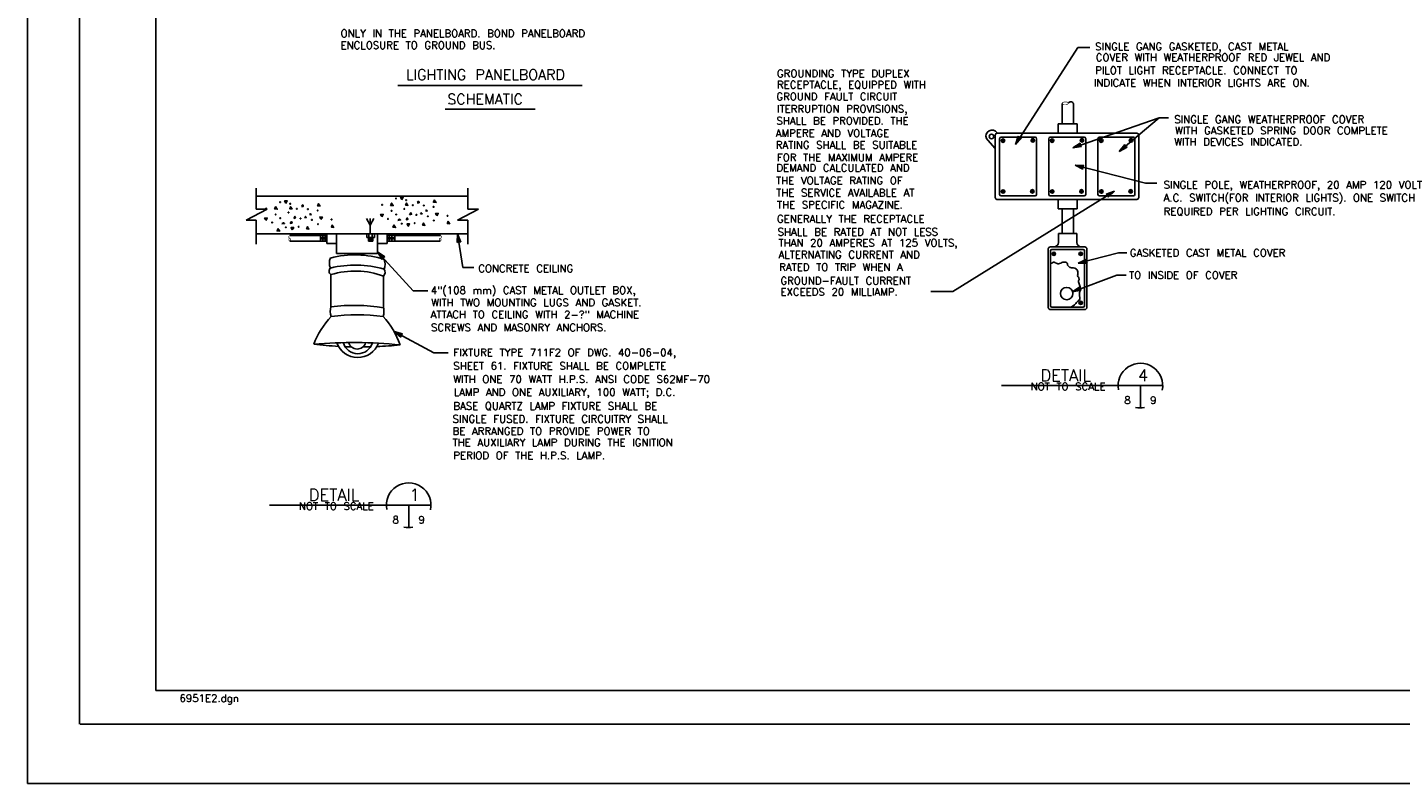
# Model space of a CAD drawing. Extents: x -21 to 1164, y -17 to 483.
# Tile 1 of 14: x -21 to 2, y -17 to -4. Entities that reach past the tile are written whole.
import ezdxf
from ezdxf.enums import TextEntityAlignment as Align

# ---------------------------------------------------------------- set-up
doc = ezdxf.new("R2010")
doc.units = 0
doc.header["$MEASUREMENT"] = 0
doc.layers.add('LETTERING', color=7, linetype='CONTINUOUS')
doc.layers.add('OUTLINE', color=7, linetype='CONTINUOUS')
doc.styles.add('TXT_SHX', font='txt.shx')

# ---------------------------------------------------------------- blocks, each defined once
blk = doc.blocks.new('CONC')
at = {"layer": 'LETTERING', "color": 24, "linetype": 'CONTINUOUS'}
blk.add_line((-0.00075, 0.00179), (-0.00046, 0.002), dxfattribs=at)
for points in [[(-0.00346, 0.00229), (-0.00367, 0.00267), (-0.00321, 0.00267), (-0.00346, 0.00221)], [(-0.00521, 0.00167), (-0.00542, 0.00125), (-0.00496, 0.00121), (-0.00529, 0.00167)], [(-0.00258, 0.00171), (-0.00279, 0.00129), (-0.00237, 0.00125), (-0.00271, 0.00171)], [(-0.00046, 0.002), (-0.00042, 0.00171), (-0.00075, 0.00171)], [(0.00067, 0.00033), (0.00087, 0.00042), (0.00096, 0.00021), (0.00067, 0.00029)], [(0.00229, 0.00221), (0.00208, 0.00179), (0.00254, 0.00175), (0.00221, 0.00221)], [(-0.00696, -0.00067), (-0.00717, -0.00033), (-0.00671, -0.00033), (-0.00696, -0.00075)], [(-0.00479, -0.00217), (-0.005, -0.00258), (-0.00454, -0.00263), (-0.00487, -0.00217)], [(-0.00408, -0.00129), (-0.00387, -0.00117), (-0.00367, -0.00129), (-0.00417, -0.00137)], [(-0.00233, -0.00237), (-0.00254, -0.002), (-0.00208, -0.002), (-0.00233, -0.00242)], [(-0.00021, -0.00021), (-0.00004, -0.00004), (0.00013, -0.00021), (-0.00017, -0.00025)], [(0.00038, -0.00179), (0.00017, -0.00221), (0.00058, -0.00225), (0.00029, -0.00179)], [(0.00267, -0.0005), (0.00246, -0.00017), (0.00292, -0.00017), (0.00267, -0.00058)], [(0.00471, -0.0015), (0.0045, -0.00192), (0.00492, -0.00196), (0.00458, -0.0015)]]:
    blk.add_lwpolyline(points, dxfattribs=at)
for points in [[(-0.00271, -0.00129), (-0.0025, -0.00096), (-0.00237, -0.00121)], [(-0.00208, -0.00042), (-0.00187, -0.00004), (-0.00175, -0.00029)]]:
    blk.add_lwpolyline(points, close=True, dxfattribs=at)
for centre in [(-0.00447, 0.00245), (-0.0069, 0.00134), (-0.00524, 0.00029), (-0.003, 0.00063), (-0.00269, 0.00217), (-0.00153, 0.00127), (0.0004, 0.00122), (0.00211, 0.00098), (-0.00587, -0.00112), (-0.00444, -0.00035), (-0.00346, -0.00196), (-0.00121, -0.00186), (-0.0009, -0.00042), (0.0011, -0.00066), (0.00216, -0.0014), (0.00454, -0.00059)]:
    blk.add_circle(centre, 0.0000677, dxfattribs=at)
blk = doc.blocks.new('LT3')
at = {"layer": 'OUTLINE', "color": 24, "linetype": 'CONTINUOUS'}
for p, q in [((0, 0), (-0.0015, 0.00032)), ((-0.00135, 0), (-0.0015, 0.00032)), ((0, 0), (-0.0015, -0.00032)), ((-0.0015, -0.00032), (-0.00135, 0)), ((-0.00039, 0), (-0.00136, 0.00021)), ((-0.00127, 0), (-0.00136, 0.00021)), ((-0.00039, 0), (-0.00136, -0.00021)), ((-0.00136, -0.00021), (-0.00127, 0)), ((-0.00076, 0), (-0.00123, 0.00009)), ((-0.00119, 0), (-0.00123, 0.00009)), ((-0.00076, 0), (-0.00123, -0.0001)), ((-0.00123, -0.0001), (-0.00119, 0))]:
    blk.add_line(p, q, dxfattribs=at)

msp = doc.modelspace()

# ---------------------------------------------------------------- linework, layer by layer
at = {"layer": 'OUTLINE', "color": 7, "linetype": 'CONTINUOUS'}
for p, q in [((-21.105, -16.742), (-21.105, 13.258)), ((-20.23, -15.746), (-20.23, 12.258)), ((-18.952, -15.18), (-18.952, 11.693)), ((-3.469, -4.382), (-4.517, -6.01)), ((-3.469, -4.382), (-3.268, -4.382)), ((-14.888, -5.019), (-11.792, -5.019)), ((-14.093, -5.415), (-12.584, -5.415)), ((-3.733, -5.66), (-3.733, -5.321)), ((-3.545, -5.66), (-3.545, -5.321)), ((-3.801, -5.821), (-3.801, -5.66)), ((-3.801, -5.66), (-3.481, -5.66)), ((-2.106, -5.561), (-3.556, -6.062)), ((-3.481, -5.821), (-3.481, -5.66)), ((-2.106, -5.561), (-2.774, -6.124)), ((-2.106, -5.561), (-1.946, -5.561)), ((-4.858, -6.075), (-4.983, -5.937)), ((-4.819, -5.821), (-4.861, -5.775)), ((-4.858, -6.9), (-4.858, -5.851)), ((-4.828, -5.821), (-2.477, -5.821)), ((-4.783, -6.846), (-4.783, -5.911)), ((-4.758, -5.886), (-4.187, -5.886)), ((-4.749, -5.963), (-4.709, -5.919)), ((-4.744, -5.968), (-4.704, -5.924)), ((-4.248, -5.96), (-4.208, -5.916)), ((-4.243, -5.965), (-4.203, -5.921)), ((-4.162, -6.846), (-4.162, -5.911)), ((-3.958, -6.846), (-3.958, -5.911)), ((-3.933, -5.886), (-3.362, -5.886)), ((-3.924, -5.963), (-3.884, -5.919)), ((-3.919, -5.968), (-3.879, -5.924)), ((-3.423, -5.96), (-3.383, -5.916)), ((-3.418, -5.965), (-3.378, -5.921)), ((-3.337, -6.846), (-3.337, -5.911)), ((-3.133, -6.846), (-3.133, -5.911)), ((-3.108, -5.886), (-2.537, -5.886)), ((-3.099, -5.963), (-3.059, -5.919)), ((-3.094, -5.968), (-3.054, -5.924)), ((-2.598, -5.96), (-2.558, -5.916)), ((-2.593, -5.965), (-2.553, -5.921)), ((-2.512, -6.846), (-2.512, -5.911)), ((-2.447, -6.9), (-2.447, -5.851)), ((-2.332, -6.66), (-3.515, -6.354)), ((-2.332, -6.66), (-2.146, -6.66)), ((-17.265, -7.097), (-17.265, -6.743)), ((-17.265, -6.876), (-13.714, -6.876)), ((-13.714, -7.097), (-13.714, -6.743)), ((-5.567, -8.477), (-2.857, -6.792)), ((-4.758, -6.871), (-4.187, -6.871)), ((-4.747, -6.819), (-4.707, -6.775)), ((-4.742, -6.824), (-4.702, -6.78)), ((-4.255, -6.816), (-4.215, -6.772)), ((-4.25, -6.821), (-4.21, -6.777)), ((-3.933, -6.871), (-3.362, -6.871)), ((-3.922, -6.819), (-3.882, -6.775)), ((-3.917, -6.824), (-3.877, -6.78)), ((-3.43, -6.816), (-3.39, -6.772)), ((-3.425, -6.821), (-3.385, -6.777)), ((-3.108, -6.871), (-2.537, -6.871)), ((-3.097, -6.819), (-3.057, -6.775)), ((-3.092, -6.824), (-3.052, -6.78)), ((-2.605, -6.816), (-2.565, -6.772)), ((-2.6, -6.821), (-2.56, -6.777)), ((-17.435, -7.28), (-17.081, -7.097)), ((-17.265, -7.097), (-17.081, -7.097)), ((-13.884, -7.28), (-13.53, -7.097)), ((-13.714, -7.097), (-13.53, -7.097)), ((-4.828, -6.93), (-2.477, -6.93)), ((-3.801, -6.929), (-3.801, -7.09)), ((-3.801, -7.09), (-3.481, -7.09)), ((-3.733, -7.09), (-3.733, -7.503)), ((-3.545, -7.09), (-3.545, -7.503)), ((-3.481, -6.929), (-3.481, -7.09)), ((-17.435, -7.28), (-17.265, -7.28)), ((-17.265, -7.682), (-17.265, -7.28)), ((-15.353, -7.362), (-15.414, -7.253)), ((-15.353, -7.51), (-15.353, -7.253)), ((-15.353, -7.362), (-15.292, -7.253)), ((-13.884, -7.28), (-13.714, -7.28)), ((-13.714, -7.682), (-13.714, -7.28)), ((-17.265, -7.51), (-13.714, -7.51)), ((-16.701, -7.539), (-16.082, -7.539)), ((-16.184, -7.63), (-16.184, -7.539)), ((-16.163, -7.605), (-16.163, -7.563)), ((-16.144, -7.63), (-16.144, -7.539)), ((-16.123, -7.605), (-16.123, -7.563)), ((-16.106, -7.63), (-16.106, -7.539)), ((-16.092, -7.605), (-16.092, -7.563)), ((-16.078, -7.671), (-16.078, -7.51)), ((-15.916, -7.51), (-15.916, -7.838)), ((-15.41, -7.571), (-15.41, -7.51)), ((-15.41, -7.571), (-15.279, -7.571)), ((-15.382, -7.571), (-15.382, -7.633)), ((-15.382, -7.587), (-15.308, -7.587)), ((-15.373, -7.571), (-15.373, -7.51)), ((-15.318, -7.571), (-15.318, -7.51)), ((-15.308, -7.571), (-15.308, -7.633)), ((-15.279, -7.571), (-15.279, -7.51)), ((-15.227, -7.51), (-15.227, -7.838)), ((-15.072, -7.539), (-14.171, -7.539)), ((-15.068, -7.671), (-15.068, -7.51)), ((-15.052, -7.605), (-15.052, -7.563)), ((-15.035, -7.63), (-15.035, -7.539)), ((-15.01, -7.605), (-15.01, -7.563)), ((-14.987, -7.63), (-14.987, -7.539)), ((-14.964, -7.605), (-14.964, -7.563)), ((-14.938, -7.63), (-14.938, -7.539)), ((-13.884, -7.51), (-13.795, -8.076)), ((-3.797, -7.653), (-3.797, -7.503)), ((-3.797, -7.503), (-3.486, -7.503)), ((-3.486, -7.653), (-3.486, -7.503)), ((-16.701, -7.63), (-16.082, -7.63)), ((-16.078, -7.671), (-15.917, -7.671)), ((-15.916, -7.838), (-15.227, -7.838)), ((-15.382, -7.608), (-15.308, -7.608)), ((-15.382, -7.633), (-15.308, -7.633)), ((-15.227, -7.811), (-14.632, -8.465)), ((-15.226, -7.671), (-15.068, -7.671)), ((-15.072, -7.63), (-14.177, -7.63)), ((-3.966, -8.745), (-3.966, -7.763)), ((-3.931, -7.728), (-3.353, -7.728)), ((-3.93, -8.716), (-3.93, -7.796)), ((-3.905, -7.771), (-3.382, -7.771)), ((-3.894, -7.866), (-3.854, -7.822)), ((-3.889, -7.871), (-3.849, -7.827)), ((-2.789, -7.826), (-3.462, -8.003)), ((-3.443, -7.866), (-3.403, -7.822)), ((-3.438, -7.871), (-3.398, -7.827)), ((-3.357, -8.716), (-3.357, -7.796)), ((-3.318, -8.745), (-3.318, -7.763)), ((-2.789, -7.826), (-2.649, -7.826)), ((-16.011, -8.195), (-16.011, -8.734)), ((-15.125, -8.222), (-15.125, -8.737)), ((-13.795, -8.076), (-13.611, -8.076)), ((-2.815, -8.201), (-3.557, -8.483)), ((-2.815, -8.201), (-2.66, -8.201)), ((-14.632, -8.465), (-14.386, -8.465)), ((-5.937, -8.477), (-5.567, -8.477)), ((-3.905, -8.741), (-3.382, -8.741)), ((-3.443, -8.689), (-3.403, -8.645)), ((-3.438, -8.694), (-3.398, -8.65)), ((-3.931, -8.78), (-3.353, -8.78)), ((-14.951, -9.147), (-14.285, -9.505)), ((-14.285, -9.505), (-14.04, -9.505)), ((-4.754, -10.059), (-2.045, -10.059)), ((-2.42, -10.059), (-2.42, -10.434)), ((-17.039, -12.067), (-14.33, -12.067)), ((-14.705, -12.067), (-14.705, -12.442)), ((-18.952, -15.18), (19.29, -15.18)), ((-20.218, -15.742), (20.02, -15.742)), ((-21.105, -16.742), (20.895, -16.742))]:
    msp.add_line(p, q, dxfattribs=at)
at = {"layer": 'OUTLINE', "color": 7, "linetype": 'CONTINUOUS', "const_width": 0.00984}
for points in [[(-3.631, -5.315, 0.097078), (-3.633, -5.31, 0.079359), (-3.636, -5.305, 0.059118), (-3.641, -5.301, 0.044226), (-3.647, -5.298, 0.03471), (-3.655, -5.295, 0.028942), (-3.664, -5.294, 0.025673), (-3.674, -5.293, 0.024193), (-3.684, -5.293, 0.024193), (-3.694, -5.294, 0.025673), (-3.703, -5.296, 0.028942), (-3.712, -5.299, 0.03471), (-3.72, -5.302, 0.044226), (-3.726, -5.306, 0.059118), (-3.73, -5.311, 0.079359), (-3.733, -5.316, 0.097078), (-3.733, -5.321, 0.097078), (-3.732, -5.326, 0.079359), (-3.729, -5.33, 0.059118), (-3.724, -5.334, 0.044226), (-3.718, -5.337, 0.03471), (-3.71, -5.34, 0.028942), (-3.701, -5.342, 0.025673), (-3.691, -5.343, 0.024193), (-3.681, -5.343, 0.024193), (-3.671, -5.342, 0.025673), (-3.662, -5.34, 0.028942), (-3.653, -5.337, 0.03471), (-3.645, -5.333, 0.044226), (-3.639, -5.329, 0.059118), (-3.635, -5.324, 0.079359), (-3.632, -5.32, 0.097078)], [(-16.701, -7.582, 0.074012), (-16.705, -7.582, 0.067473), (-16.707, -7.584, 0.05796), (-16.71, -7.586, 0.048903), (-16.713, -7.589, 0.041804), (-16.715, -7.592, 0.03685), (-16.716, -7.597, 0.033781), (-16.717, -7.601, 0.032323), (-16.717, -7.606, 0.032323), (-16.717, -7.61, 0.033781), (-16.716, -7.615, 0.03685), (-16.715, -7.619, 0.041804), (-16.713, -7.623, 0.048903), (-16.71, -7.626, 0.05796), (-16.707, -7.628, 0.067473), (-16.705, -7.629, 0.074012), (-16.701, -7.63, 0.074012), (-16.698, -7.629, 0.067473), (-16.695, -7.628, 0.05796), (-16.693, -7.626, 0.048903), (-16.69, -7.623, 0.041804), (-16.688, -7.619, 0.03685), (-16.687, -7.615, 0.033781), (-16.686, -7.61, 0.032323), (-16.686, -7.606, 0.032323), (-16.686, -7.601, 0.033781), (-16.687, -7.597, 0.03685), (-16.688, -7.592, 0.041804), (-16.69, -7.589, 0.048903), (-16.693, -7.586, 0.05796), (-16.695, -7.584, 0.067473), (-16.698, -7.582, 0.074012)], [(-14.176, -7.582, 0.074012), (-14.18, -7.582, 0.067473), (-14.182, -7.584, 0.05796), (-14.185, -7.586, 0.048903), (-14.188, -7.589, 0.041804), (-14.19, -7.592, 0.03685), (-14.191, -7.597, 0.033781), (-14.192, -7.601, 0.032323), (-14.192, -7.606, 0.032323), (-14.192, -7.61, 0.033781), (-14.191, -7.615, 0.03685), (-14.19, -7.619, 0.041804), (-14.188, -7.623, 0.048903), (-14.185, -7.626, 0.05796), (-14.182, -7.628, 0.067473), (-14.18, -7.629, 0.074012), (-14.176, -7.63, 0.074012), (-14.173, -7.629, 0.067473), (-14.17, -7.628, 0.05796), (-14.168, -7.626, 0.048903), (-14.165, -7.623, 0.041804), (-14.163, -7.619, 0.03685), (-14.162, -7.615, 0.033781), (-14.161, -7.61, 0.032323), (-14.161, -7.606, 0.032323), (-14.161, -7.601, 0.033781), (-14.162, -7.597, 0.03685), (-14.163, -7.592, 0.041804), (-14.165, -7.589, 0.048903), (-14.168, -7.586, 0.05796), (-14.17, -7.584, 0.067473), (-14.173, -7.582, 0.074012)]]:
    msp.add_lwpolyline(points, format="xyb", close=True, dxfattribs=at)
for points in [[(-16.7, -7.582, -0.05991), (-16.704, -7.581, -0.057767), (-16.707, -7.58, -0.054178), (-16.71, -7.578, -0.050104), (-16.713, -7.576, -0.046325), (-16.715, -7.572, -0.043303), (-16.717, -7.569, -0.041242), (-16.718, -7.565, -0.040205), (-16.719, -7.561, -0.040205), (-16.718, -7.556, -0.041242), (-16.717, -7.552, -0.043303), (-16.716, -7.549, -0.046325), (-16.714, -7.545, -0.050104), (-16.711, -7.543, -0.054178), (-16.708, -7.541, -0.057767), (-16.705, -7.539, -0.05991), (-16.701, -7.539, -0.05991)], [(-14.173, -7.582, 0.059911), (-14.17, -7.581, 0.057767), (-14.167, -7.58, 0.054178), (-14.164, -7.578, 0.050104), (-14.161, -7.576, 0.046325), (-14.159, -7.572, 0.043303), (-14.157, -7.569, 0.041242), (-14.156, -7.565, 0.040205), (-14.155, -7.561, 0.040205), (-14.156, -7.556, 0.041242), (-14.157, -7.552, 0.043303), (-14.158, -7.549, 0.046325), (-14.16, -7.545, 0.050104), (-14.163, -7.543, 0.054178), (-14.166, -7.541, 0.057767), (-14.169, -7.539, 0.059911), (-14.172, -7.539, 0.059911)]]:
    msp.add_lwpolyline(points, format="xyb", dxfattribs=at)
at = {"layer": 'OUTLINE', "color": 7, "linetype": 'CONTINUOUS'}
msp.add_lwpolyline([(-3.93, -8.001), (-3.919, -8.004), (-3.909, -8.001), (-3.89, -7.99), (-3.879, -7.986), (-3.869, -7.985), (-3.859, -7.989), (-3.85, -7.992), (-3.841, -8.001), (-3.837, -8.001), (-3.832, -8.004), (-3.819, -8.01), (-3.807, -8.012), (-3.797, -8.012), (-3.778, -8.007), (-3.756, -8), (-3.739, -7.992), (-3.723, -7.986), (-3.699, -7.983), (-3.676, -7.985), (-3.662, -7.99), (-3.652, -7.997), (-3.648, -8), (-3.644, -8.014), (-3.641, -8.036), (-3.614, -8.066), (-3.603, -8.072), (-3.592, -8.076), (-3.574, -8.08), (-3.545, -8.081), (-3.519, -8.084), (-3.494, -8.101), (-3.483, -8.113), (-3.47, -8.145), (-3.469, -8.168), (-3.472, -8.19), (-3.473, -8.207), (-3.47, -8.223), (-3.459, -8.237), (-3.452, -8.247), (-3.448, -8.276), (-3.461, -8.301), (-3.461, -8.313), (-3.455, -8.334), (-3.44, -8.363), (-3.429, -8.4), (-3.429, -8.437), (-3.433, -8.463), (-3.443, -8.495), (-3.444, -8.516), (-3.443, -8.55), (-3.437, -8.578), (-3.436, -8.603), (-3.443, -8.618), (-3.466, -8.637), (-3.494, -8.665), (-3.503, -8.681), (-3.528, -8.701), (-3.567, -8.728), (-3.593, -8.741), (-3.592, -8.741)], dxfattribs=at)
for centre, radius in [((-4.919, -5.874), 0.0377), ((-4.727, -5.943), 0.0297), ((-4.226, -5.94), 0.0297), ((-3.902, -5.943), 0.0297), ((-3.401, -5.94), 0.0297), ((-3.077, -5.943), 0.0297), ((-2.576, -5.94), 0.0297), ((-4.725, -6.799), 0.0297), ((-4.233, -6.796), 0.0297), ((-3.9, -6.799), 0.0297), ((-3.408, -6.796), 0.0297), ((-3.075, -6.799), 0.0297), ((-2.583, -6.796), 0.0297), ((-3.872, -7.846), 0.0297), ((-3.421, -7.846), 0.0297), ((-3.657, -8.512), 0.104), ((-3.421, -8.669), 0.0297)]:
    msp.add_circle(centre, radius, dxfattribs=at)
for centre, radius, start, end in [((-3.59, -5.341), 0.0492, 24.8031, 147.2151), ((-4.911, -5.866), 0.101, 55.7857, 224.311), ((-4.828, -5.851), 0.03, 90, 180), ((-4.758, -5.911), 0.025, 90, 180), ((-4.187, -5.911), 0.025, 0, 90), ((-3.933, -5.911), 0.025, 90, 180), ((-3.362, -5.911), 0.025, 0, 90), ((-3.108, -5.911), 0.025, 90, 180), ((-2.537, -5.911), 0.025, 0, 90), ((-2.477, -5.851), 0.03, 0, 90), ((-4.828, -6.9), 0.03, 180, 270), ((-4.758, -6.846), 0.025, 180, 270), ((-4.187, -6.846), 0.025, 270, 360), ((-3.933, -6.846), 0.025, 180, 270), ((-3.362, -6.846), 0.025, 270, 360), ((-3.108, -6.846), 0.025, 180, 270), ((-2.537, -6.846), 0.025, 270, 360), ((-2.477, -6.9), 0.03, 270, 360), ((-3.931, -7.763), 0.035, 90, 180), ((-3.905, -7.796), 0.025, 90, 180), ((-3.872, -7.653), 0.075, 270, 360), ((-3.411, -7.653), 0.075, 180, 270), ((-3.382, -7.796), 0.025, 0, 90), ((-3.353, -7.763), 0.035, 0, 90), ((-15.849, -8), 0.188, 153.1079, 206.21), ((-15.606, -9.78), 1.746, 73.8047, 103.6464), ((-15.604, -9.476), 1.614, 72.294, 104.7879), ((-15.297, -8.016), 0.198, 333.9932, 23.2294), ((-15.972, -8.136), 0.0704, 130.2533, 235.8797), ((-15.608, -9.505), 1.371, 69.4, 107.109), ((-15.194, -8.158), 0.0932, 316.8877, 36.3794), ((-15.736, -8.805), 0.285, 165.4841, 198.7321), ((-15.621, -11.866), 3.156, 80.9522, 97.1101), ((-15.58, -8.8), 0.459, 347.811, 7.8938), ((-3.931, -8.745), 0.035, 180, 270), ((-3.905, -8.716), 0.025, 180, 270), ((-3.382, -8.716), 0.025, 270, 360), ((-3.353, -8.745), 0.035, 270, 360), ((-14.978, -9.871), 1.416, 136.5312, 158.973), ((-15.568, -12.174), 3.306, 82.4052, 97.5948), ((-16.157, -9.825), 1.383, 19.0338, 42.1489), ((-15.635, -17.4), 8.065, 84.4076, 94.7231), ((-15.525, -2.88), 6.529, 263.19, 266.8548), ((-15.561, -9.216), 0.371, 199.5095, 339.3397), ((-15.559, -9.268), 0.255, 195.6593, 343.1714), ((-15.525, -2.88), 6.529, 267.8218, 268.7779), ((-15.57, -9.295), 0.149, 195.9896, 343.2091), ((-15.525, -2.88), 6.529, 270.4367, 271.5867), ((-15.525, -2.88), 6.529, 272.4997, 275.9407), ((-2.42, -10.059), 0.375, 348.0239, 190.9202), ((-2.42, -10.059), 0.375, 257.8197, 280.7131), ((-14.705, -12.067), 0.375, 348.0239, 190.9202), ((-14.705, -12.067), 0.375, 257.8197, 280.7131)]:
    msp.add_arc(centre, radius, start, end, dxfattribs=at)

# ---------------------------------------------------------------- block references
at = {"layer": 'LETTERING', "linetype": 'CONTINUOUS', "xscale": 96, "yscale": 96, "zscale": 96}
for p in [(-14.489, -7.151), (-16.435, -7.212)]:
    msp.add_blockref('CONC', p, dxfattribs=at)
at = {"layer": 'OUTLINE', "linetype": 'CONTINUOUS'}
for p, xscale, yscale, zscale, rotation in [((-4.517, -6.01), 96.0002163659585, 96.0002163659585, 96.0002163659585, 238.9582344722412), ((-3.556, -6.062), 96.00010234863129, 96.00010234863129, 96.00010234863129, 199.0609095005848), ((-2.774, -6.124), 96.00008634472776, 96.00008634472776, 96.00008634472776, 220.1246347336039), ((-3.515, -6.354), 96.00022089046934, 96.00022089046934, 96.00022089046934, 164.7302706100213), ((-2.857, -6.792), 96.00008935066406, 96.00008935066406, 96.00008935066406, 31.87229168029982), ((-13.884, -7.51), 96.00029229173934, 96.00029229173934, 96.00029229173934, 98.93623048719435), ((-15.227, -7.811), 96.0002315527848, 96.0002315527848, 96.0002315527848, 132.2955127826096), ((-3.462, -8.003), 96.00005082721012, 96.00005082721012, 96.00005082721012, 193.5199839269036), ((-3.557, -8.483), 96.00019128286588, 96.00019128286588, 96.00019128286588, 202.9598899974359), ((-14.951, -9.147), 96.00038118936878, 96.00038118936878, 96.00038118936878, 151.7402636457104)]:
    msp.add_blockref('LT3', p, dxfattribs=dict(at, xscale=xscale, yscale=yscale, zscale=zscale, rotation=rotation))

# ---------------------------------------------------------------- texts
at = {"layer": 'OUTLINE', "color": 7, "linetype": 'CONTINUOUS', "style": 'TXT_SHX'}
for s, p in [('ONLY IN THE PANELBOARD. BOND PANELBOARD', (-15.848, -4.205)), ('ENCLOSURE TO GROUND BUS.', (-15.848, -4.405)), ('SINGLE GANG GASKETED, CAST METAL', (-3.179, -4.427)), ('COVER WITH WEATHERPROOF RED JEWEL AND', (-3.169, -4.608)), ('GROUNDING TYPE DUPLEX', (-8.521, -4.879)), ('PILOT LIGHT RECEPTACLE. CONNECT TO', (-3.18, -4.826)), ('RECEPTACLE, EQUIPPED WITH', (-8.521, -5.067)), ('INDICATE WHEN INTERIOR LIGHTS ARE ON.', (-3.202, -5.036)), ('GROUND FAULT CIRCUIT', (-8.531, -5.266)), ('ITERRUPTION PROVISIONS,', (-8.521, -5.474)), ('SINGLE GANG WEATHERPROOF COVER', (-1.851, -5.649)), ('AMPERE AND VOLTAGE', (-8.542, -5.881)), ('SHALL BE PROVIDED. THE', (-8.531, -5.672)), ('WITH GASKETED SPRING DOOR COMPLETE', (-1.837, -5.838)), ('RATING SHALL BE SUITABLE', (-8.542, -6.079)), ('WITH DEVICES INDICATED.', (-1.851, -6.026)), ('FOR THE MAXIMUM AMPERE', (-8.521, -6.288)), ('DEMAND CALCULATED AND', (-8.532, -6.465)), ('THE VOLTAGE RATING OF', (-8.536, -6.677)), ('SINGLE POLE, WEATHERPROOF, 20 AMP 120 VOLT', (-2.029, -6.748)), ('THE SERVICE AVAILABLE AT', (-8.535, -6.881)), ('A.C. SWITCH(FOR INTERIOR LIGHTS). ONE SWITCH', (-2.029, -6.965)), ('THE SPECIFIC MAGAZINE.', (-8.521, -7.083)), ('REQUIRED PER LIGHTING CIRCUIT.', (-2.029, -7.196)), ('GENERALLY THE RECEPTACLE', (-8.521, -7.321)), ('SHALL BE RATED AT NOT LESS', (-8.511, -7.54)), ('THAN 20 AMPERES AT 125 VOLTS,', (-8.495, -7.723)), ('ALTERNATING CURRENT AND', (-8.495, -7.921)), ('GASKETED CAST METAL COVER', (-2.597, -7.891)), ('CONCRETE CEILING', (-13.537, -8.152)), ('RATED TO TRIP WHEN A', (-8.484, -8.13)), ('GROUND-FAULT CURRENT', (-8.463, -8.359)), ('TO INSIDE OF COVER', (-2.61, -8.264)), ('4"(108 mm) CAST METAL OUTLET BOX,', (-14.333, -8.52)), ('EXCEEDS 20 MILLIAMP.', (-8.463, -8.547)), ('WITH TWO MOUNTING LUGS AND GASKET.', (-14.326, -8.726)), ('ATTACH TO CEILING WITH 2-?" MACHINE', (-14.336, -8.926)), ('SCREWS AND MASONRY ANCHORS.', (-14.33, -9.144)), ('FIXTURE TYPE 711F2 OF DWG. 40-06-04,', (-13.955, -9.564)), ('SHEET 61. FIXTURE SHALL BE COMPLETE', (-13.955, -9.79)), ('WITH ONE 70 WATT H.P.S. ANSI CODE S62MF-70', (-13.955, -10.014)), ('LAMP AND ONE AUXILIARY, 100 WATT; D.C.', (-13.948, -10.232)), ('BASE QUARTZ LAMP FIXTURE SHALL BE', (-13.955, -10.463)), ('SINGLE FUSED. FIXTURE CIRCUITRY SHALL', (-13.968, -10.681)), ('BE ARRANGED TO PROVIDE POWER TO', (-13.968, -10.885)), ('THE AUXILIARY LAMP DURING THE IGNITION', (-13.968, -11.076)), ('PERIOD OF THE H.P.S. LAMP.', (-13.955, -11.294)), ('6951E2.dgn', (-18.553, -15.372))]:
    msp.add_text(s, height=0.125, dxfattribs=at).set_placement(p)
for s, height, p in [('LIGHTING PANELBOARD', 0.175, (-13.417, -4.923)), ('SCHEMATIC', 0.175, (-13.422, -5.334)), ('DETAIL', 0.2, (-3.673, -9.986)), ('4', 0.2, (-2.377, -9.985)), ('8', 0.125, (-2.637, -10.366)), ('9', 0.125, (-2.203, -10.366)), ('DETAIL', 0.2, (-15.958, -11.994)), ('1', 0.2, (-14.606, -11.993)), ('8', 0.125, (-14.922, -12.374)), ('9', 0.125, (-14.488, -12.374))]:
    msp.add_text(s, height=height, dxfattribs=at).set_placement(p, align=Align.CENTER)
for p in [(-3.006, -10.136), (-15.291, -12.144)]:
    msp.add_text('NOT TO SCALE', height=0.125, dxfattribs=at).set_placement(p, align=Align.RIGHT)

doc.saveas('drawing.dxf')
